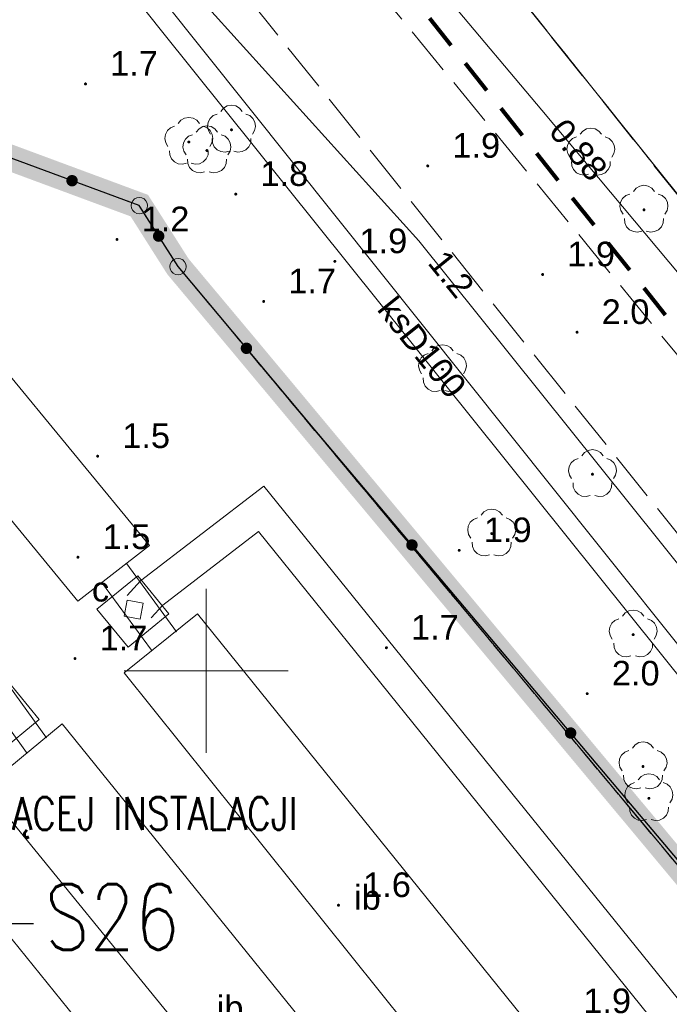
# Model space of a CAD drawing. Extents: x 5474185 to 5474933, y 5916077 to 5916824.
# Tile 225 of 256: x 5474594 to 5474614, y 5916440 to 5916470. Entities that reach past the tile are written whole.
import ezdxf
from ezdxf.enums import TextEntityAlignment as Align

# ---------------------------------------------------------------- set-up
doc = ezdxf.new("R2010")
doc.units = 0
for name, pattern in [('216-500', [2.5, 1.5, -1]), ('DASHDOT', [1, 0.5, -0.25, 0, -0.25]), ('PRZER1-1', [1, 0.5, -0.5]), ('PRZER3-1', [2, 1.5, -0.5]), ('PRZER3-2', [2.5, 1.5, -1])]:
    doc.linetypes.add(name, pattern=pattern)
for name, color, linetype in [('1-GRAN', 5, 'DASHDOT'), ('ks_Linie_odn', 2, 'CONTINUOUS'), ('ks_Opis_PZ_1', 2, 'CONTINUOUS'), ('w_Opis_PZ_2', 7, 'CONTINUOUS')]:
    doc.layers.add(name, color=color, linetype=linetype)
for name, color, linetype, lineweight in [('GEPPGD', 253, 'CONTINUOUS', 18), ('GESDZI', 253, 'CONTINUOUS', 18), ('GESJOB', 253, 'CONTINUOUS', 35), ('GESKKL', 253, 'CONTINUOUS', 18), ('GESUZY', 253, 'CONTINUOUS', 18), ('GSLKOG', 253, 'CONTINUOUS', 35), ('GSPRDL', 253, 'CONTINUOUS', 18), ('GSPWPN', 253, 'CONTINUOUS', 13), ('GSPWPN_O', 253, 'CONTINUOUS', 13), ('GSSIIN', 253, 'CONTINUOUS', 18), ('GSSIIN_O', 253, 'CONTINUOUS', 18), ('GSSKOA', 253, 'CONTINUOUS', 18), ('GULCPR', 254, 'CONTINUOUS', 18), ('GULGPR', 254, 'CONTINUOUS', 18), ('GULKPR', 7, 'CONTINUOUS', 18), ('GULKPR_O', 254, 'CONTINUOUS', 18), ('GULTPR', 254, 'CONTINUOUS', 18), ('GUPIWZ', 253, 'CONTINUOUS', 18), ('GUPIWZ_O', 253, 'CONTINUOUS', 18), ('GUPPRZ_O', 40, 'CONTINUOUS', 18), ('GUSIKP', 253, 'CONTINUOUS', 18), ('Ramka sekcyjna', 253, 'CONTINUOUS', 18), ('Sieć wodociągowa', 253, 'CONTINUOUS', 40)]:
    doc.layers.add(name, color=color, linetype=linetype, lineweight=lineweight)
doc.styles.add('Arial', font='arial.ttf')
doc.styles.get("Standard").update_dxf_attribs({"font": 'simplex.shx'})

msp = doc.modelspace()

# ---------------------------------------------------------------- hatches: boundary and pattern name
at = {"layer": 'GSLKOG'}
for points in [[(5474595.893709, 5916464.76576), (5474595.849168, 5916464.775913), (5474595.808772, 5916464.797249), (5474595.775275, 5916464.828313), (5474595.750958, 5916464.866988), (5474595.737481, 5916464.910639), (5474595.73576, 5916464.956291), (5474595.745913, 5916465.000832), (5474595.767249, 5916465.041228), (5474595.798313, 5916465.074725), (5474595.836988, 5916465.099042), (5474595.880639, 5916465.112519), (5474595.926291, 5916465.11424), (5474595.970832, 5916465.104087), (5474596.011228, 5916465.082751), (5474596.044725, 5916465.051687), (5474596.069042, 5916465.013012), (5474596.082519, 5916464.969361), (5474596.08424, 5916464.923709), (5474596.074087, 5916464.879168), (5474596.052751, 5916464.838772), (5474596.021687, 5916464.805275), (5474595.983012, 5916464.780958), (5474595.939361, 5916464.767481)], [(5474595.893709, 5916464.76576), (5474595.849168, 5916464.775913), (5474595.808772, 5916464.797249), (5474595.775275, 5916464.828313), (5474595.750958, 5916464.866988), (5474595.737481, 5916464.910639), (5474595.73576, 5916464.956291), (5474595.745913, 5916465.000832), (5474595.767249, 5916465.041228), (5474595.798313, 5916465.074725), (5474595.836988, 5916465.099042), (5474595.880639, 5916465.112519), (5474595.926291, 5916465.11424), (5474595.970832, 5916465.104087), (5474596.011228, 5916465.082751), (5474596.044725, 5916465.051687), (5474596.069042, 5916465.013012), (5474596.082519, 5916464.969361), (5474596.08424, 5916464.923709), (5474596.074087, 5916464.879168), (5474596.052751, 5916464.838772), (5474596.021687, 5916464.805275), (5474595.983012, 5916464.780958), (5474595.939361, 5916464.767481)], [(5474598.557302, 5916463.075153), (5474598.511799, 5916463.07922), (5474598.4689, 5916463.094927), (5474598.431527, 5916463.121201), (5474598.402229, 5916463.156253), (5474598.383, 5916463.197693), (5474598.375153, 5916463.242698), (5474598.37922, 5916463.288201), (5474598.394927, 5916463.3311), (5474598.421201, 5916463.368473), (5474598.456253, 5916463.397771), (5474598.497693, 5916463.417), (5474598.542698, 5916463.424847), (5474598.588201, 5916463.42078), (5474598.6311, 5916463.405073), (5474598.668473, 5916463.378799), (5474598.697771, 5916463.343747), (5474598.717, 5916463.302307), (5474598.724847, 5916463.257302), (5474598.72078, 5916463.211799), (5474598.705073, 5916463.1689), (5474598.678799, 5916463.131527), (5474598.643747, 5916463.102229), (5474598.602307, 5916463.083)], [(5474598.557302, 5916463.075153), (5474598.511799, 5916463.07922), (5474598.4689, 5916463.094927), (5474598.431527, 5916463.121201), (5474598.402229, 5916463.156253), (5474598.383, 5916463.197693), (5474598.375153, 5916463.242698), (5474598.37922, 5916463.288201), (5474598.394927, 5916463.3311), (5474598.421201, 5916463.368473), (5474598.456253, 5916463.397771), (5474598.497693, 5916463.417), (5474598.542698, 5916463.424847), (5474598.588201, 5916463.42078), (5474598.6311, 5916463.405073), (5474598.668473, 5916463.378799), (5474598.697771, 5916463.343747), (5474598.717, 5916463.302307), (5474598.724847, 5916463.257302), (5474598.72078, 5916463.211799), (5474598.705073, 5916463.1689), (5474598.678799, 5916463.131527), (5474598.643747, 5916463.102229), (5474598.602307, 5916463.083)], [(5474601.209569, 5916459.655681), (5474601.164978, 5916459.665616), (5474601.124477, 5916459.686752), (5474601.090827, 5916459.71765), (5474601.06632, 5916459.756205), (5474601.052628, 5916459.799789), (5474601.050681, 5916459.845431), (5474601.060616, 5916459.890022), (5474601.081752, 5916459.930523), (5474601.11265, 5916459.964173), (5474601.151205, 5916459.98868), (5474601.194789, 5916460.002372), (5474601.240431, 5916460.004319), (5474601.285022, 5916459.994384), (5474601.325523, 5916459.973248), (5474601.359173, 5916459.94235), (5474601.38368, 5916459.903795), (5474601.397372, 5916459.860211), (5474601.399319, 5916459.814569), (5474601.389384, 5916459.769978), (5474601.368248, 5916459.729477), (5474601.33735, 5916459.695827), (5474601.298795, 5916459.67132), (5474601.255211, 5916459.657628)], [(5474601.209569, 5916459.655681), (5474601.164978, 5916459.665616), (5474601.124477, 5916459.686752), (5474601.090827, 5916459.71765), (5474601.06632, 5916459.756205), (5474601.052628, 5916459.799789), (5474601.050681, 5916459.845431), (5474601.060616, 5916459.890022), (5474601.081752, 5916459.930523), (5474601.11265, 5916459.964173), (5474601.151205, 5916459.98868), (5474601.194789, 5916460.002372), (5474601.240431, 5916460.004319), (5474601.285022, 5916459.994384), (5474601.325523, 5916459.973248), (5474601.359173, 5916459.94235), (5474601.38368, 5916459.903795), (5474601.397372, 5916459.860211), (5474601.399319, 5916459.814569), (5474601.389384, 5916459.769978), (5474601.368248, 5916459.729477), (5474601.33735, 5916459.695827), (5474601.298795, 5916459.67132), (5474601.255211, 5916459.657628)], [(5474606.25413, 5916453.658194), (5474606.209503, 5916453.667965), (5474606.168924, 5916453.688952), (5474606.135161, 5916453.719726), (5474606.110513, 5916453.758191), (5474606.096661, 5916453.801725), (5474606.094547, 5916453.84736), (5474606.104317, 5916453.891987), (5474606.125305, 5916453.932565), (5474606.156079, 5916453.966328), (5474606.194544, 5916453.990976), (5474606.238077, 5916454.004828), (5474606.283712, 5916454.006943), (5474606.328339, 5916453.997172), (5474606.368918, 5916453.976185), (5474606.402681, 5916453.94541), (5474606.427329, 5916453.906946), (5474606.441181, 5916453.863412), (5474606.443295, 5916453.817777), (5474606.433525, 5916453.77315), (5474606.412537, 5916453.732572), (5474606.381763, 5916453.698808), (5474606.343298, 5916453.674161), (5474606.299765, 5916453.660308)], [(5474606.25413, 5916453.658194), (5474606.209503, 5916453.667965), (5474606.168924, 5916453.688952), (5474606.135161, 5916453.719726), (5474606.110513, 5916453.758191), (5474606.096661, 5916453.801725), (5474606.094547, 5916453.84736), (5474606.104317, 5916453.891987), (5474606.125305, 5916453.932565), (5474606.156079, 5916453.966328), (5474606.194544, 5916453.990976), (5474606.238077, 5916454.004828), (5474606.283712, 5916454.006943), (5474606.328339, 5916453.997172), (5474606.368918, 5916453.976185), (5474606.402681, 5916453.94541), (5474606.427329, 5916453.906946), (5474606.441181, 5916453.863412), (5474606.443295, 5916453.817777), (5474606.433525, 5916453.77315), (5474606.412537, 5916453.732572), (5474606.381763, 5916453.698808), (5474606.343298, 5916453.674161), (5474606.299765, 5916453.660308)], [(5474611.090209, 5916447.925626), (5474611.045582, 5916447.935396), (5474611.005003, 5916447.956384), (5474610.97124, 5916447.987158), (5474610.946592, 5916448.025623), (5474610.93274, 5916448.069156), (5474610.930626, 5916448.114791), (5474610.940396, 5916448.159418), (5474610.961384, 5916448.199997), (5474610.992158, 5916448.23376), (5474611.030623, 5916448.258408), (5474611.074156, 5916448.27226), (5474611.119791, 5916448.274374), (5474611.164418, 5916448.264604), (5474611.204997, 5916448.243616), (5474611.23876, 5916448.212842), (5474611.263408, 5916448.174377), (5474611.27726, 5916448.130844), (5474611.279374, 5916448.085209), (5474611.269604, 5916448.040582), (5474611.248616, 5916448.000003), (5474611.217842, 5916447.96624), (5474611.179377, 5916447.941592), (5474611.135844, 5916447.92774)], [(5474611.090209, 5916447.925626), (5474611.045582, 5916447.935396), (5474611.005003, 5916447.956384), (5474610.97124, 5916447.987158), (5474610.946592, 5916448.025623), (5474610.93274, 5916448.069156), (5474610.930626, 5916448.114791), (5474610.940396, 5916448.159418), (5474610.961384, 5916448.199997), (5474610.992158, 5916448.23376), (5474611.030623, 5916448.258408), (5474611.074156, 5916448.27226), (5474611.119791, 5916448.274374), (5474611.164418, 5916448.264604), (5474611.204997, 5916448.243616), (5474611.23876, 5916448.212842), (5474611.263408, 5916448.174377), (5474611.27726, 5916448.130844), (5474611.279374, 5916448.085209), (5474611.269604, 5916448.040582), (5474611.248616, 5916448.000003), (5474611.217842, 5916447.96624), (5474611.179377, 5916447.941592), (5474611.135844, 5916447.92774)]]:
    msp.add_hatch(color=256, dxfattribs=at).paths.add_polyline_path(points)
at = {"layer": 'GSPRDL'}
for points in [[(5474600.77, 5916466.445), (5474600.756094, 5916466.447202), (5474600.74355, 5916466.453594), (5474600.733594, 5916466.46355), (5474600.727202, 5916466.476094), (5474600.725, 5916466.49), (5474600.727202, 5916466.503906), (5474600.733594, 5916466.51645), (5474600.74355, 5916466.526406), (5474600.756094, 5916466.532798), (5474600.77, 5916466.535), (5474600.783906, 5916466.532798), (5474600.79645, 5916466.526406), (5474600.806406, 5916466.51645), (5474600.812798, 5916466.503906), (5474600.815, 5916466.49), (5474600.812798, 5916466.476094), (5474600.806406, 5916466.46355), (5474600.79645, 5916466.453594), (5474600.783906, 5916466.447202)], [(5474599.47, 5916466.075), (5474599.456094, 5916466.077202), (5474599.44355, 5916466.083594), (5474599.433594, 5916466.09355), (5474599.427202, 5916466.106094), (5474599.425, 5916466.12), (5474599.427202, 5916466.133906), (5474599.433594, 5916466.14645), (5474599.44355, 5916466.156406), (5474599.456094, 5916466.162798), (5474599.47, 5916466.165), (5474599.483906, 5916466.162798), (5474599.49645, 5916466.156406), (5474599.506406, 5916466.14645), (5474599.512798, 5916466.133906), (5474599.515, 5916466.12), (5474599.512798, 5916466.106094), (5474599.506406, 5916466.09355), (5474599.49645, 5916466.083594), (5474599.483906, 5916466.077202)], [(5474600.02, 5916465.815), (5474600.006094, 5916465.817202), (5474599.99355, 5916465.823594), (5474599.983594, 5916465.83355), (5474599.977202, 5916465.846094), (5474599.975, 5916465.86), (5474599.977202, 5916465.873906), (5474599.983594, 5916465.88645), (5474599.99355, 5916465.896406), (5474600.006094, 5916465.902798), (5474600.02, 5916465.905), (5474600.033906, 5916465.902798), (5474600.04645, 5916465.896406), (5474600.056406, 5916465.88645), (5474600.062798, 5916465.873906), (5474600.065, 5916465.86), (5474600.062798, 5916465.846094), (5474600.056406, 5916465.83355), (5474600.04645, 5916465.823594), (5474600.033906, 5916465.817202)], [(5474611.72, 5916465.745), (5474611.706094, 5916465.747202), (5474611.69355, 5916465.753594), (5474611.683594, 5916465.76355), (5474611.677202, 5916465.776094), (5474611.675, 5916465.79), (5474611.677202, 5916465.803906), (5474611.683594, 5916465.81645), (5474611.69355, 5916465.826406), (5474611.706094, 5916465.832798), (5474611.72, 5916465.835), (5474611.733906, 5916465.832798), (5474611.74645, 5916465.826406), (5474611.756406, 5916465.81645), (5474611.762798, 5916465.803906), (5474611.765, 5916465.79), (5474611.762798, 5916465.776094), (5474611.756406, 5916465.76355), (5474611.74645, 5916465.753594), (5474611.733906, 5916465.747202)], [(5474613.34, 5916464.005), (5474613.326094, 5916464.007202), (5474613.31355, 5916464.013594), (5474613.303594, 5916464.02355), (5474613.297202, 5916464.036094), (5474613.295, 5916464.05), (5474613.297202, 5916464.063906), (5474613.303594, 5916464.07645), (5474613.31355, 5916464.086406), (5474613.326094, 5916464.092798), (5474613.34, 5916464.095), (5474613.353906, 5916464.092798), (5474613.36645, 5916464.086406), (5474613.376406, 5916464.07645), (5474613.382798, 5916464.063906), (5474613.385, 5916464.05), (5474613.382798, 5916464.036094), (5474613.376406, 5916464.02355), (5474613.36645, 5916464.013594), (5474613.353906, 5916464.007202)], [(5474607.2, 5916459.145), (5474607.186094, 5916459.147202), (5474607.17355, 5916459.153594), (5474607.163594, 5916459.16355), (5474607.157202, 5916459.176094), (5474607.155, 5916459.19), (5474607.157202, 5916459.203906), (5474607.163594, 5916459.21645), (5474607.17355, 5916459.226406), (5474607.186094, 5916459.232798), (5474607.2, 5916459.235), (5474607.213906, 5916459.232798), (5474607.22645, 5916459.226406), (5474607.236406, 5916459.21645), (5474607.242798, 5916459.203906), (5474607.245, 5916459.19), (5474607.242798, 5916459.176094), (5474607.236406, 5916459.16355), (5474607.22645, 5916459.153594), (5474607.213906, 5916459.147202)], [(5474611.77, 5916455.945), (5474611.756094, 5916455.947202), (5474611.74355, 5916455.953594), (5474611.733594, 5916455.96355), (5474611.727202, 5916455.976094), (5474611.725, 5916455.99), (5474611.727202, 5916456.003906), (5474611.733594, 5916456.01645), (5474611.74355, 5916456.026406), (5474611.756094, 5916456.032798), (5474611.77, 5916456.035), (5474611.783906, 5916456.032798), (5474611.79645, 5916456.026406), (5474611.806406, 5916456.01645), (5474611.812798, 5916456.003906), (5474611.815, 5916455.99), (5474611.812798, 5916455.976094), (5474611.806406, 5916455.96355), (5474611.79645, 5916455.953594), (5474611.783906, 5916455.947202)], [(5474608.7, 5916454.135), (5474608.686094, 5916454.137202), (5474608.67355, 5916454.143594), (5474608.663594, 5916454.15355), (5474608.657202, 5916454.166094), (5474608.655, 5916454.18), (5474608.657202, 5916454.193906), (5474608.663594, 5916454.20645), (5474608.67355, 5916454.216406), (5474608.686094, 5916454.222798), (5474608.7, 5916454.225), (5474608.713906, 5916454.222798), (5474608.72645, 5916454.216406), (5474608.736406, 5916454.20645), (5474608.742798, 5916454.193906), (5474608.745, 5916454.18), (5474608.742798, 5916454.166094), (5474608.736406, 5916454.15355), (5474608.72645, 5916454.143594), (5474608.713906, 5916454.137202)], [(5474613.01, 5916451.055), (5474612.996094, 5916451.057202), (5474612.98355, 5916451.063594), (5474612.973594, 5916451.07355), (5474612.967202, 5916451.086094), (5474612.965, 5916451.1), (5474612.967202, 5916451.113906), (5474612.973594, 5916451.12645), (5474612.98355, 5916451.136406), (5474612.996094, 5916451.142798), (5474613.01, 5916451.145), (5474613.023906, 5916451.142798), (5474613.03645, 5916451.136406), (5474613.046406, 5916451.12645), (5474613.052798, 5916451.113906), (5474613.055, 5916451.1), (5474613.052798, 5916451.086094), (5474613.046406, 5916451.07355), (5474613.03645, 5916451.063594), (5474613.023906, 5916451.057202)], [(5474613.31, 5916447.035), (5474613.296094, 5916447.037202), (5474613.28355, 5916447.043594), (5474613.273594, 5916447.05355), (5474613.267202, 5916447.066094), (5474613.265, 5916447.08), (5474613.267202, 5916447.093906), (5474613.273594, 5916447.10645), (5474613.28355, 5916447.116406), (5474613.296094, 5916447.122798), (5474613.31, 5916447.125), (5474613.323906, 5916447.122798), (5474613.33645, 5916447.116406), (5474613.346406, 5916447.10645), (5474613.352798, 5916447.093906), (5474613.355, 5916447.08), (5474613.352798, 5916447.066094), (5474613.346406, 5916447.05355), (5474613.33645, 5916447.043594), (5474613.323906, 5916447.037202)], [(5474613.49, 5916446.065), (5474613.476094, 5916446.067202), (5474613.46355, 5916446.073594), (5474613.453594, 5916446.08355), (5474613.447202, 5916446.096094), (5474613.445, 5916446.11), (5474613.447202, 5916446.123906), (5474613.453594, 5916446.13645), (5474613.46355, 5916446.146406), (5474613.476094, 5916446.152798), (5474613.49, 5916446.155), (5474613.503906, 5916446.152798), (5474613.51645, 5916446.146406), (5474613.526406, 5916446.13645), (5474613.532798, 5916446.123906), (5474613.535, 5916446.11), (5474613.532798, 5916446.096094), (5474613.526406, 5916446.08355), (5474613.51645, 5916446.073594), (5474613.503906, 5916446.067202)]]:
    msp.add_hatch(color=256, dxfattribs=at).paths.add_polyline_path(points)
at = {"layer": 'GSPWPN'}
for points in [[(5474596.32, 5916467.845), (5474596.308353, 5916467.846533), (5474596.2975, 5916467.851029), (5474596.28818, 5916467.85818), (5474596.281029, 5916467.8675), (5474596.276533, 5916467.878353), (5474596.275, 5916467.89), (5474596.276533, 5916467.901647), (5474596.281029, 5916467.9125), (5474596.28818, 5916467.92182), (5474596.2975, 5916467.928971), (5474596.308353, 5916467.933467), (5474596.32, 5916467.935), (5474596.331647, 5916467.933467), (5474596.3425, 5916467.928971), (5474596.35182, 5916467.92182), (5474596.358971, 5916467.9125), (5474596.363467, 5916467.901647), (5474596.365, 5916467.89), (5474596.363467, 5916467.878353), (5474596.358971, 5916467.8675), (5474596.35182, 5916467.85818), (5474596.3425, 5916467.851029), (5474596.331647, 5916467.846533)], [(5474606.75, 5916465.345), (5474606.738353, 5916465.346533), (5474606.7275, 5916465.351029), (5474606.71818, 5916465.35818), (5474606.711029, 5916465.3675), (5474606.706533, 5916465.378353), (5474606.705, 5916465.39), (5474606.706533, 5916465.401647), (5474606.711029, 5916465.4125), (5474606.71818, 5916465.42182), (5474606.7275, 5916465.428971), (5474606.738353, 5916465.433467), (5474606.75, 5916465.435), (5474606.761647, 5916465.433467), (5474606.7725, 5916465.428971), (5474606.78182, 5916465.42182), (5474606.788971, 5916465.4125), (5474606.793467, 5916465.401647), (5474606.795, 5916465.39), (5474606.793467, 5916465.378353), (5474606.788971, 5916465.3675), (5474606.78182, 5916465.35818), (5474606.7725, 5916465.351029), (5474606.761647, 5916465.346533)], [(5474600.9, 5916464.485), (5474600.888353, 5916464.486533), (5474600.8775, 5916464.491029), (5474600.86818, 5916464.49818), (5474600.861029, 5916464.5075), (5474600.856533, 5916464.518353), (5474600.855, 5916464.53), (5474600.856533, 5916464.541647), (5474600.861029, 5916464.5525), (5474600.86818, 5916464.56182), (5474600.8775, 5916464.568971), (5474600.888353, 5916464.573467), (5474600.9, 5916464.575), (5474600.911647, 5916464.573467), (5474600.9225, 5916464.568971), (5474600.93182, 5916464.56182), (5474600.938971, 5916464.5525), (5474600.943467, 5916464.541647), (5474600.945, 5916464.53), (5474600.943467, 5916464.518353), (5474600.938971, 5916464.5075), (5474600.93182, 5916464.49818), (5474600.9225, 5916464.491029), (5474600.911647, 5916464.486533)], [(5474597.28, 5916463.105), (5474597.268353, 5916463.106533), (5474597.2575, 5916463.111029), (5474597.24818, 5916463.11818), (5474597.241029, 5916463.1275), (5474597.236533, 5916463.138353), (5474597.235, 5916463.15), (5474597.236533, 5916463.161647), (5474597.241029, 5916463.1725), (5474597.24818, 5916463.18182), (5474597.2575, 5916463.188971), (5474597.268353, 5916463.193467), (5474597.28, 5916463.195), (5474597.291647, 5916463.193467), (5474597.3025, 5916463.188971), (5474597.31182, 5916463.18182), (5474597.318971, 5916463.1725), (5474597.323467, 5916463.161647), (5474597.325, 5916463.15), (5474597.323467, 5916463.138353), (5474597.318971, 5916463.1275), (5474597.31182, 5916463.11818), (5474597.3025, 5916463.111029), (5474597.291647, 5916463.106533)], [(5474603.92, 5916462.435), (5474603.908353, 5916462.436533), (5474603.8975, 5916462.441029), (5474603.88818, 5916462.44818), (5474603.881029, 5916462.4575), (5474603.876533, 5916462.468353), (5474603.875, 5916462.48), (5474603.876533, 5916462.491647), (5474603.881029, 5916462.5025), (5474603.88818, 5916462.51182), (5474603.8975, 5916462.518971), (5474603.908353, 5916462.523467), (5474603.92, 5916462.525), (5474603.931647, 5916462.523467), (5474603.9425, 5916462.518971), (5474603.95182, 5916462.51182), (5474603.958971, 5916462.5025), (5474603.963467, 5916462.491647), (5474603.965, 5916462.48), (5474603.963467, 5916462.468353), (5474603.958971, 5916462.4575), (5474603.95182, 5916462.44818), (5474603.9425, 5916462.441029), (5474603.931647, 5916462.436533)], [(5474610.25, 5916462.035), (5474610.238353, 5916462.036533), (5474610.2275, 5916462.041029), (5474610.21818, 5916462.04818), (5474610.211029, 5916462.0575), (5474610.206533, 5916462.068353), (5474610.205, 5916462.08), (5474610.206533, 5916462.091647), (5474610.211029, 5916462.1025), (5474610.21818, 5916462.11182), (5474610.2275, 5916462.118971), (5474610.238353, 5916462.123467), (5474610.25, 5916462.125), (5474610.261647, 5916462.123467), (5474610.2725, 5916462.118971), (5474610.28182, 5916462.11182), (5474610.288971, 5916462.1025), (5474610.293467, 5916462.091647), (5474610.295, 5916462.08), (5474610.293467, 5916462.068353), (5474610.288971, 5916462.0575), (5474610.28182, 5916462.04818), (5474610.2725, 5916462.041029), (5474610.261647, 5916462.036533)], [(5474601.75, 5916461.215), (5474601.738353, 5916461.216533), (5474601.7275, 5916461.221029), (5474601.71818, 5916461.22818), (5474601.711029, 5916461.2375), (5474601.706533, 5916461.248353), (5474601.705, 5916461.26), (5474601.706533, 5916461.271647), (5474601.711029, 5916461.2825), (5474601.71818, 5916461.29182), (5474601.7275, 5916461.298971), (5474601.738353, 5916461.303467), (5474601.75, 5916461.305), (5474601.761647, 5916461.303467), (5474601.7725, 5916461.298971), (5474601.78182, 5916461.29182), (5474601.788971, 5916461.2825), (5474601.793467, 5916461.271647), (5474601.795, 5916461.26), (5474601.793467, 5916461.248353), (5474601.788971, 5916461.2375), (5474601.78182, 5916461.22818), (5474601.7725, 5916461.221029), (5474601.761647, 5916461.216533)], [(5474611.3, 5916460.275), (5474611.288353, 5916460.276533), (5474611.2775, 5916460.281029), (5474611.26818, 5916460.28818), (5474611.261029, 5916460.2975), (5474611.256533, 5916460.308353), (5474611.255, 5916460.32), (5474611.256533, 5916460.331647), (5474611.261029, 5916460.3425), (5474611.26818, 5916460.35182), (5474611.2775, 5916460.358971), (5474611.288353, 5916460.363467), (5474611.3, 5916460.365), (5474611.311647, 5916460.363467), (5474611.3225, 5916460.358971), (5474611.33182, 5916460.35182), (5474611.338971, 5916460.3425), (5474611.343467, 5916460.331647), (5474611.345, 5916460.32), (5474611.343467, 5916460.308353), (5474611.338971, 5916460.2975), (5474611.33182, 5916460.28818), (5474611.3225, 5916460.281029), (5474611.311647, 5916460.276533)], [(5474596.69, 5916456.495), (5474596.678353, 5916456.496533), (5474596.6675, 5916456.501029), (5474596.65818, 5916456.50818), (5474596.651029, 5916456.5175), (5474596.646533, 5916456.528353), (5474596.645, 5916456.54), (5474596.646533, 5916456.551647), (5474596.651029, 5916456.5625), (5474596.65818, 5916456.57182), (5474596.6675, 5916456.578971), (5474596.678353, 5916456.583467), (5474596.69, 5916456.585), (5474596.701647, 5916456.583467), (5474596.7125, 5916456.578971), (5474596.72182, 5916456.57182), (5474596.728971, 5916456.5625), (5474596.733467, 5916456.551647), (5474596.735, 5916456.54), (5474596.733467, 5916456.528353), (5474596.728971, 5916456.5175), (5474596.72182, 5916456.50818), (5474596.7125, 5916456.501029), (5474596.701647, 5916456.496533)], [(5474607.71, 5916453.625), (5474607.698353, 5916453.626533), (5474607.6875, 5916453.631029), (5474607.67818, 5916453.63818), (5474607.671029, 5916453.6475), (5474607.666533, 5916453.658353), (5474607.665, 5916453.67), (5474607.666533, 5916453.681647), (5474607.671029, 5916453.6925), (5474607.67818, 5916453.70182), (5474607.6875, 5916453.708971), (5474607.698353, 5916453.713467), (5474607.71, 5916453.715), (5474607.721647, 5916453.713467), (5474607.7325, 5916453.708971), (5474607.74182, 5916453.70182), (5474607.748971, 5916453.6925), (5474607.753467, 5916453.681647), (5474607.755, 5916453.67), (5474607.753467, 5916453.658353), (5474607.748971, 5916453.6475), (5474607.74182, 5916453.63818), (5474607.7325, 5916453.631029), (5474607.721647, 5916453.626533)], [(5474596.09, 5916453.415), (5474596.078353, 5916453.416533), (5474596.0675, 5916453.421029), (5474596.05818, 5916453.42818), (5474596.051029, 5916453.4375), (5474596.046533, 5916453.448353), (5474596.045, 5916453.46), (5474596.046533, 5916453.471647), (5474596.051029, 5916453.4825), (5474596.05818, 5916453.49182), (5474596.0675, 5916453.498971), (5474596.078353, 5916453.503467), (5474596.09, 5916453.505), (5474596.101647, 5916453.503467), (5474596.1125, 5916453.498971), (5474596.12182, 5916453.49182), (5474596.128971, 5916453.4825), (5474596.133467, 5916453.471647), (5474596.135, 5916453.46), (5474596.133467, 5916453.448353), (5474596.128971, 5916453.4375), (5474596.12182, 5916453.42818), (5474596.1125, 5916453.421029), (5474596.101647, 5916453.416533)], [(5474605.49, 5916450.655), (5474605.478353, 5916450.656533), (5474605.4675, 5916450.661029), (5474605.45818, 5916450.66818), (5474605.451029, 5916450.6775), (5474605.446533, 5916450.688353), (5474605.445, 5916450.7), (5474605.446533, 5916450.711647), (5474605.451029, 5916450.7225), (5474605.45818, 5916450.73182), (5474605.4675, 5916450.738971), (5474605.478353, 5916450.743467), (5474605.49, 5916450.745), (5474605.501647, 5916450.743467), (5474605.5125, 5916450.738971), (5474605.52182, 5916450.73182), (5474605.528971, 5916450.7225), (5474605.533467, 5916450.711647), (5474605.535, 5916450.7), (5474605.533467, 5916450.688353), (5474605.528971, 5916450.6775), (5474605.52182, 5916450.66818), (5474605.5125, 5916450.661029), (5474605.501647, 5916450.656533)], [(5474596, 5916450.325), (5474595.988353, 5916450.326533), (5474595.9775, 5916450.331029), (5474595.96818, 5916450.33818), (5474595.961029, 5916450.3475), (5474595.956533, 5916450.358353), (5474595.955, 5916450.37), (5474595.956533, 5916450.381647), (5474595.961029, 5916450.3925), (5474595.96818, 5916450.40182), (5474595.9775, 5916450.408971), (5474595.988353, 5916450.413467), (5474596, 5916450.415), (5474596.011647, 5916450.413467), (5474596.0225, 5916450.408971), (5474596.03182, 5916450.40182), (5474596.038971, 5916450.3925), (5474596.043467, 5916450.381647), (5474596.045, 5916450.37), (5474596.043467, 5916450.358353), (5474596.038971, 5916450.3475), (5474596.03182, 5916450.33818), (5474596.0225, 5916450.331029), (5474596.011647, 5916450.326533)], [(5474611.61, 5916449.255), (5474611.598353, 5916449.256533), (5474611.5875, 5916449.261029), (5474611.57818, 5916449.26818), (5474611.571029, 5916449.2775), (5474611.566533, 5916449.288353), (5474611.565, 5916449.3), (5474611.566533, 5916449.311647), (5474611.571029, 5916449.3225), (5474611.57818, 5916449.33182), (5474611.5875, 5916449.338971), (5474611.598353, 5916449.343467), (5474611.61, 5916449.345), (5474611.621647, 5916449.343467), (5474611.6325, 5916449.338971), (5474611.64182, 5916449.33182), (5474611.648971, 5916449.3225), (5474611.653467, 5916449.311647), (5474611.655, 5916449.3), (5474611.653467, 5916449.288353), (5474611.648971, 5916449.2775), (5474611.64182, 5916449.26818), (5474611.6325, 5916449.261029), (5474611.621647, 5916449.256533)], [(5474604.03, 5916442.805), (5474604.018353, 5916442.806533), (5474604.0075, 5916442.811029), (5474603.99818, 5916442.81818), (5474603.991029, 5916442.8275), (5474603.986533, 5916442.838353), (5474603.985, 5916442.85), (5474603.986533, 5916442.861647), (5474603.991029, 5916442.8725), (5474603.99818, 5916442.88182), (5474604.0075, 5916442.888971), (5474604.018353, 5916442.893467), (5474604.03, 5916442.895), (5474604.041647, 5916442.893467), (5474604.0525, 5916442.888971), (5474604.06182, 5916442.88182), (5474604.068971, 5916442.8725), (5474604.073467, 5916442.861647), (5474604.075, 5916442.85), (5474604.073467, 5916442.838353), (5474604.068971, 5916442.8275), (5474604.06182, 5916442.81818), (5474604.0525, 5916442.811029), (5474604.041647, 5916442.806533)]]:
    msp.add_hatch(color=256, dxfattribs=at).paths.add_polyline_path(points)

# ---------------------------------------------------------------- linework, layer by layer
at = {"layer": '1-GRAN', "ltscale": 5, "const_width": 0.8, "elevation": 10.18}
msp.add_lwpolyline([(5474735.59, 5916295.78), (5474731.225, 5916301.37), (5474726.86, 5916306.96), (5474725.77, 5916305.39), (5474703.58, 5916333.12), (5474701.74, 5916331.62), (5474677.44, 5916362.23), (5474676.63, 5916366.83), (5474671.32, 5916373.56), (5474670.75, 5916377.23), (5474668.45, 5916379.86), (5474653.79, 5916398.05), (5474650.99, 5916400.16), (5474640.015, 5916413.29), (5474601.225, 5916459.83), (5474599.14, 5916462.32), (5474597.96, 5916464.18), (5474593.86, 5916465.7), (5474587.49, 5916468.01), (5474584.84, 5916471.31), (5474583.4, 5916473.15), (5474572.445, 5916486.895), (5474461.94, 5916622.65)], dxfattribs=at)
at = {"layer": 'GEPPGD', "elevation": 10.24, "flags": 128}
for points in [[(5474597.96, 5916464.43), (5474598.037254, 5916464.417764), (5474598.106946, 5916464.382254), (5474598.162254, 5916464.326946), (5474598.197764, 5916464.257254), (5474598.21, 5916464.18), (5474598.197764, 5916464.102746), (5474598.162254, 5916464.033054), (5474598.106946, 5916463.977746), (5474598.037254, 5916463.942236), (5474597.96, 5916463.93), (5474597.882746, 5916463.942236), (5474597.813054, 5916463.977746), (5474597.757746, 5916464.033054), (5474597.722236, 5916464.102746), (5474597.71, 5916464.18), (5474597.722236, 5916464.257254), (5474597.757746, 5916464.326946), (5474597.813054, 5916464.382254), (5474597.882746, 5916464.417764), (5474597.96, 5916464.43)], [(5474599.14, 5916462.57), (5474599.217254, 5916462.557764), (5474599.286946, 5916462.522254), (5474599.342254, 5916462.466946), (5474599.377764, 5916462.397254), (5474599.39, 5916462.32), (5474599.377764, 5916462.242746), (5474599.342254, 5916462.173054), (5474599.286946, 5916462.117746), (5474599.217254, 5916462.082236), (5474599.14, 5916462.07), (5474599.062746, 5916462.082236), (5474598.993054, 5916462.117746), (5474598.937746, 5916462.173054), (5474598.902236, 5916462.242746), (5474598.89, 5916462.32), (5474598.902236, 5916462.397254), (5474598.937746, 5916462.466946), (5474598.993054, 5916462.522254), (5474599.062746, 5916462.557764), (5474599.14, 5916462.57)]]:
    msp.add_lwpolyline(points, close=True, dxfattribs=at)
at = {"layer": 'GESDZI', "linetype": 'Continuous', "lineweight": 13}
for p, q in [((5474594.48, 5916489.42, 10.22), (5474664.51, 5916401.72, 10.22)), ((5474664.51, 5916401.72, 10.22), (5474594.48, 5916489.42, 10.22)), ((5474597.96, 5916464.18, 10.22), (5474593.86, 5916465.7, 10.22)), ((5474593.86, 5916465.7, 10.22), (5474597.96, 5916464.18, 10.22)), ((5474599.14, 5916462.32, 10.22), (5474597.96, 5916464.18, 10.22)), ((5474597.96, 5916464.18, 10.22), (5474599.14, 5916462.32, 10.22)), ((5474650.99, 5916400.16, 10.22), (5474599.14, 5916462.32, 10.22)), ((5474599.14, 5916462.32, 10.22), (5474650.99, 5916400.16, 10.22))]:
    msp.add_line(p, q, dxfattribs=at)
at = {"layer": 'GESJOB', "linetype": 'PRZER3-2', "lineweight": 30}
msp.add_line((5474664.51, 5916401.72, 10.22), (5474594.48, 5916489.42, 10.22), dxfattribs=at)
msp.add_line((5474664.51, 5916401.72, 10.22), (5474594.48, 5916489.42, 10.22), dxfattribs=at)
at = {"layer": 'GESKKL', "linetype": 'PRZER3-1', "lineweight": 13}
msp.add_line((5474594.48, 5916489.42, 10.06), (5474664.51, 5916401.72, 10.06), dxfattribs=at)
at = {"layer": 'GESUZY', "linetype": 'PRZER1-1', "lineweight": 13}
for p, q in [((5474664.51, 5916401.72, 10.08), (5474594.48, 5916489.42, 10.08)), ((5474594.48, 5916489.42, 10.08), (5474664.51, 5916401.72, 10.08)), ((5474597.96, 5916464.18, 10.08), (5474593.86, 5916465.7, 10.08)), ((5474593.86, 5916465.7, 10.08), (5474597.96, 5916464.18, 10.08)), ((5474599.14, 5916462.32, 10.08), (5474597.96, 5916464.18, 10.08)), ((5474597.96, 5916464.18, 10.08), (5474599.14, 5916462.32, 10.08)), ((5474650.99, 5916400.16, 10.08), (5474599.14, 5916462.32, 10.08)), ((5474599.14, 5916462.32, 10.08), (5474650.99, 5916400.16, 10.08))]:
    msp.add_line(p, q, dxfattribs=at)
at = {"layer": 'GSLKOG', "linetype": 'Continuous', "lineweight": 30}
for p, q in [((5474597.96, 5916464.18, 10.18), (5474593.86, 5916465.7, 10.18)), ((5474599.14, 5916462.32, 10.18), (5474597.96, 5916464.18, 10.18)), ((5474603.31, 5916457.34, 10.18), (5474599.14, 5916462.32, 10.18)), ((5474618.9, 5916438.86, 10.18), (5474603.31, 5916457.34, 10.18))]:
    msp.add_line(p, q, dxfattribs=at)
at = {"layer": 'GSPRDL', "elevation": 10.12, "flags": 128}
for points in [[(5474600.445723, 5916467.053333), (5474600.529447, 5916467.152679), (5474600.642044, 5916467.217494), (5474600.77, 5916467.24), (5474600.897956, 5916467.217494), (5474601.010553, 5916467.152679), (5474601.094277, 5916467.053333)], [(5474600.134031, 5916466.355674), (5474600.06542, 5916466.465999), (5474600.038571, 5916466.593115), (5474600.056708, 5916466.721763), (5474600.117652, 5916466.836501), (5474600.21409, 5916466.923559), (5474600.334445, 5916466.972485)], [(5474601.205555, 5916466.972485), (5474601.32591, 5916466.923559), (5474601.422348, 5916466.836501), (5474601.483292, 5916466.721763), (5474601.501429, 5916466.593115), (5474601.47458, 5916466.465999), (5474601.405969, 5916466.355674)], [(5474599.145723, 5916466.683333), (5474599.229447, 5916466.782679), (5474599.342044, 5916466.847494), (5474599.47, 5916466.87), (5474599.597956, 5916466.847494), (5474599.710553, 5916466.782679), (5474599.794277, 5916466.683333)], [(5474598.834031, 5916465.985674), (5474598.76542, 5916466.095999), (5474598.738571, 5916466.223115), (5474598.756708, 5916466.351763), (5474598.817652, 5916466.466501), (5474598.91409, 5916466.553559), (5474599.034445, 5916466.602485)], [(5474599.384031, 5916465.725674), (5474599.31542, 5916465.835999), (5474599.288571, 5916465.963115), (5474599.306708, 5916466.091763), (5474599.367652, 5916466.206501), (5474599.46409, 5916466.293559), (5474599.584445, 5916466.342485)], [(5474599.695723, 5916466.423333), (5474599.779447, 5916466.522679), (5474599.892044, 5916466.587494), (5474600.02, 5916466.61), (5474600.147956, 5916466.587494), (5474600.260553, 5916466.522679), (5474600.344277, 5916466.423333)], [(5474599.905555, 5916466.602485), (5474600.02591, 5916466.553559), (5474600.122348, 5916466.466501), (5474600.183292, 5916466.351763), (5474600.201429, 5916466.223115), (5474600.17458, 5916466.095999), (5474600.105969, 5916465.985674)], [(5474600.455555, 5916466.342485), (5474600.57591, 5916466.293559), (5474600.672348, 5916466.206501), (5474600.733292, 5916466.091763), (5474600.751429, 5916465.963115), (5474600.72458, 5916465.835999), (5474600.655969, 5916465.725674)], [(5474611.395723, 5916466.353333), (5474611.479447, 5916466.452679), (5474611.592044, 5916466.517494), (5474611.72, 5916466.54), (5474611.847956, 5916466.517494), (5474611.960553, 5916466.452679), (5474612.044277, 5916466.353333)], [(5474600.701227, 5916465.843649), (5474600.575099, 5916465.812488), (5474600.445908, 5916465.826234), (5474600.329161, 5916465.883237), (5474600.238871, 5916465.976655), (5474600.185875, 5916466.095275), (5474600.176535, 5916466.224859)], [(5474601.363465, 5916466.224859), (5474601.354125, 5916466.095275), (5474601.301129, 5916465.976655), (5474601.210839, 5916465.883237), (5474601.094092, 5916465.826234), (5474600.964901, 5916465.812488), (5474600.838773, 5916465.843649)], [(5474611.084031, 5916465.655674), (5474611.01542, 5916465.765999), (5474610.988571, 5916465.893115), (5474611.006708, 5916466.021763), (5474611.067652, 5916466.136501), (5474611.16409, 5916466.223559), (5474611.284445, 5916466.272485)], [(5474612.155555, 5916466.272485), (5474612.27591, 5916466.223559), (5474612.372348, 5916466.136501), (5474612.433292, 5916466.021763), (5474612.451429, 5916465.893115), (5474612.42458, 5916465.765999), (5474612.355969, 5916465.655674)], [(5474599.401227, 5916465.473649), (5474599.275099, 5916465.442488), (5474599.145908, 5916465.456234), (5474599.029161, 5916465.513237), (5474598.938871, 5916465.606655), (5474598.885875, 5916465.725275), (5474598.876535, 5916465.854859)], [(5474600.063465, 5916465.854859), (5474600.054125, 5916465.725275), (5474600.001129, 5916465.606655), (5474599.910839, 5916465.513237), (5474599.794092, 5916465.456234), (5474599.664901, 5916465.442488), (5474599.538773, 5916465.473649)], [(5474599.951227, 5916465.213649), (5474599.825099, 5916465.182488), (5474599.695908, 5916465.196234), (5474599.579161, 5916465.253237), (5474599.488871, 5916465.346655), (5474599.435875, 5916465.465275), (5474599.426535, 5916465.594859)], [(5474600.613465, 5916465.594859), (5474600.604125, 5916465.465275), (5474600.551129, 5916465.346655), (5474600.460839, 5916465.253237), (5474600.344092, 5916465.196234), (5474600.214901, 5916465.182488), (5474600.088773, 5916465.213649)], [(5474611.651227, 5916465.143649), (5474611.525099, 5916465.112488), (5474611.395908, 5916465.126234), (5474611.279161, 5916465.183237), (5474611.188871, 5916465.276655), (5474611.135875, 5916465.395275), (5474611.126535, 5916465.524859)], [(5474612.313465, 5916465.524859), (5474612.304125, 5916465.395275), (5474612.251129, 5916465.276655), (5474612.160839, 5916465.183237), (5474612.044092, 5916465.126234), (5474611.914901, 5916465.112488), (5474611.788773, 5916465.143649)], [(5474612.704031, 5916463.915674), (5474612.63542, 5916464.025999), (5474612.608571, 5916464.153115), (5474612.626708, 5916464.281763), (5474612.687652, 5916464.396501), (5474612.78409, 5916464.483559), (5474612.904445, 5916464.532485)], [(5474613.015723, 5916464.613333), (5474613.099447, 5916464.712679), (5474613.212044, 5916464.777494), (5474613.34, 5916464.8), (5474613.467956, 5916464.777494), (5474613.580553, 5916464.712679), (5474613.664277, 5916464.613333)], [(5474613.775555, 5916464.532485), (5474613.89591, 5916464.483559), (5474613.992348, 5916464.396501), (5474614.053292, 5916464.281763), (5474614.071429, 5916464.153115), (5474614.04458, 5916464.025999), (5474613.975969, 5916463.915674)], [(5474613.271227, 5916463.403649), (5474613.145099, 5916463.372488), (5474613.015908, 5916463.386234), (5474612.899161, 5916463.443237), (5474612.808871, 5916463.536655), (5474612.755875, 5916463.655275), (5474612.746535, 5916463.784859)], [(5474613.933465, 5916463.784859), (5474613.924125, 5916463.655275), (5474613.871129, 5916463.536655), (5474613.780839, 5916463.443237), (5474613.664092, 5916463.386234), (5474613.534901, 5916463.372488), (5474613.408773, 5916463.403649)], [(5474606.875723, 5916459.753333), (5474606.959447, 5916459.852679), (5474607.072044, 5916459.917494), (5474607.2, 5916459.94), (5474607.327956, 5916459.917494), (5474607.440553, 5916459.852679), (5474607.524277, 5916459.753333)], [(5474606.564031, 5916459.055674), (5474606.49542, 5916459.165999), (5474606.468571, 5916459.293115), (5474606.486708, 5916459.421763), (5474606.547652, 5916459.536501), (5474606.64409, 5916459.623559), (5474606.764445, 5916459.672485)], [(5474607.635555, 5916459.672485), (5474607.75591, 5916459.623559), (5474607.852348, 5916459.536501), (5474607.913292, 5916459.421763), (5474607.931429, 5916459.293115), (5474607.90458, 5916459.165999), (5474607.835969, 5916459.055674)], [(5474607.131227, 5916458.543649), (5474607.005099, 5916458.512488), (5474606.875908, 5916458.526234), (5474606.759161, 5916458.583237), (5474606.668871, 5916458.676655), (5474606.615875, 5916458.795275), (5474606.606535, 5916458.924859)], [(5474607.793465, 5916458.924859), (5474607.784125, 5916458.795275), (5474607.731129, 5916458.676655), (5474607.640839, 5916458.583237), (5474607.524092, 5916458.526234), (5474607.394901, 5916458.512488), (5474607.268773, 5916458.543649)], [(5474611.445723, 5916456.553333), (5474611.529447, 5916456.652679), (5474611.642044, 5916456.717494), (5474611.77, 5916456.74), (5474611.897956, 5916456.717494), (5474612.010553, 5916456.652679), (5474612.094277, 5916456.553333)], [(5474611.134031, 5916455.855674), (5474611.06542, 5916455.965999), (5474611.038571, 5916456.093115), (5474611.056708, 5916456.221763), (5474611.117652, 5916456.336501), (5474611.21409, 5916456.423559), (5474611.334445, 5916456.472485)], [(5474612.205555, 5916456.472485), (5474612.32591, 5916456.423559), (5474612.422348, 5916456.336501), (5474612.483292, 5916456.221763), (5474612.501429, 5916456.093115), (5474612.47458, 5916455.965999), (5474612.405969, 5916455.855674)], [(5474611.701227, 5916455.343649), (5474611.575099, 5916455.312488), (5474611.445908, 5916455.326234), (5474611.329161, 5916455.383237), (5474611.238871, 5916455.476655), (5474611.185875, 5916455.595275), (5474611.176535, 5916455.724859)], [(5474612.363465, 5916455.724859), (5474612.354125, 5916455.595275), (5474612.301129, 5916455.476655), (5474612.210839, 5916455.383237), (5474612.094092, 5916455.326234), (5474611.964901, 5916455.312488), (5474611.838773, 5916455.343649)], [(5474608.375723, 5916454.743333), (5474608.459447, 5916454.842679), (5474608.572044, 5916454.907494), (5474608.7, 5916454.93), (5474608.827956, 5916454.907494), (5474608.940553, 5916454.842679), (5474609.024277, 5916454.743333)], [(5474608.064031, 5916454.045674), (5474607.99542, 5916454.155999), (5474607.968571, 5916454.283115), (5474607.986708, 5916454.411763), (5474608.047652, 5916454.526501), (5474608.14409, 5916454.613559), (5474608.264445, 5916454.662485)], [(5474609.135555, 5916454.662485), (5474609.25591, 5916454.613559), (5474609.352348, 5916454.526501), (5474609.413292, 5916454.411763), (5474609.431429, 5916454.283115), (5474609.40458, 5916454.155999), (5474609.335969, 5916454.045674)], [(5474608.631227, 5916453.533649), (5474608.505099, 5916453.502488), (5474608.375908, 5916453.516234), (5474608.259161, 5916453.573237), (5474608.168871, 5916453.666655), (5474608.115875, 5916453.785275), (5474608.106535, 5916453.914859)], [(5474609.293465, 5916453.914859), (5474609.284125, 5916453.785275), (5474609.231129, 5916453.666655), (5474609.140839, 5916453.573237), (5474609.024092, 5916453.516234), (5474608.894901, 5916453.502488), (5474608.768773, 5916453.533649)], [(5474612.685723, 5916451.663333), (5474612.769447, 5916451.762679), (5474612.882044, 5916451.827494), (5474613.01, 5916451.85), (5474613.137956, 5916451.827494), (5474613.250553, 5916451.762679), (5474613.334277, 5916451.663333)], [(5474612.374031, 5916450.965674), (5474612.30542, 5916451.075999), (5474612.278571, 5916451.203115), (5474612.296708, 5916451.331763), (5474612.357652, 5916451.446501), (5474612.45409, 5916451.533559), (5474612.574445, 5916451.582485)], [(5474613.445555, 5916451.582485), (5474613.56591, 5916451.533559), (5474613.662348, 5916451.446501), (5474613.723292, 5916451.331763), (5474613.741429, 5916451.203115), (5474613.71458, 5916451.075999), (5474613.645969, 5916450.965674)], [(5474612.941227, 5916450.453649), (5474612.815099, 5916450.422488), (5474612.685908, 5916450.436234), (5474612.569161, 5916450.493237), (5474612.478871, 5916450.586655), (5474612.425875, 5916450.705275), (5474612.416535, 5916450.834859)], [(5474613.603465, 5916450.834859), (5474613.594125, 5916450.705275), (5474613.541129, 5916450.586655), (5474613.450839, 5916450.493237), (5474613.334092, 5916450.436234), (5474613.204901, 5916450.422488), (5474613.078773, 5916450.453649)], [(5474612.985723, 5916447.643333), (5474613.069447, 5916447.742679), (5474613.182044, 5916447.807494), (5474613.31, 5916447.83), (5474613.437956, 5916447.807494), (5474613.550553, 5916447.742679), (5474613.634277, 5916447.643333)], [(5474612.674031, 5916446.945674), (5474612.60542, 5916447.055999), (5474612.578571, 5916447.183115), (5474612.596708, 5916447.311763), (5474612.657652, 5916447.426501), (5474612.75409, 5916447.513559), (5474612.874445, 5916447.562485)], [(5474613.745555, 5916447.562485), (5474613.86591, 5916447.513559), (5474613.962348, 5916447.426501), (5474614.023292, 5916447.311763), (5474614.041429, 5916447.183115), (5474614.01458, 5916447.055999), (5474613.945969, 5916446.945674)], [(5474613.241227, 5916446.433649), (5474613.115099, 5916446.402488), (5474612.985908, 5916446.416234), (5474612.869161, 5916446.473237), (5474612.778871, 5916446.566655), (5474612.725875, 5916446.685275), (5474612.716535, 5916446.814859)], [(5474613.165723, 5916446.673333), (5474613.249447, 5916446.772679), (5474613.362044, 5916446.837494), (5474613.49, 5916446.86), (5474613.617956, 5916446.837494), (5474613.730553, 5916446.772679), (5474613.814277, 5916446.673333)], [(5474613.903465, 5916446.814859), (5474613.894125, 5916446.685275), (5474613.841129, 5916446.566655), (5474613.750839, 5916446.473237), (5474613.634092, 5916446.416234), (5474613.504901, 5916446.402488), (5474613.378773, 5916446.433649)], [(5474612.854031, 5916445.975674), (5474612.78542, 5916446.085999), (5474612.758571, 5916446.213115), (5474612.776708, 5916446.341763), (5474612.837652, 5916446.456501), (5474612.93409, 5916446.543559), (5474613.054445, 5916446.592485)], [(5474613.925555, 5916446.592485), (5474614.04591, 5916446.543559), (5474614.142348, 5916446.456501), (5474614.203292, 5916446.341763), (5474614.221429, 5916446.213115), (5474614.19458, 5916446.085999), (5474614.125969, 5916445.975674)], [(5474613.421227, 5916445.463649), (5474613.295099, 5916445.432488), (5474613.165908, 5916445.446234), (5474613.049161, 5916445.503237), (5474612.958871, 5916445.596655), (5474612.905875, 5916445.715275), (5474612.896535, 5916445.844859)], [(5474614.083465, 5916445.844859), (5474614.074125, 5916445.715275), (5474614.021129, 5916445.596655), (5474613.930839, 5916445.503237), (5474613.814092, 5916445.446234), (5474613.684901, 5916445.432488), (5474613.558773, 5916445.463649)]]:
    msp.add_lwpolyline(points, dxfattribs=at)
at = {"layer": 'GSSIIN', "linetype": 'Continuous', "lineweight": 13}
for p, q in [((5474598.27, 5916453.82, 10.18), (5474585.28, 5916469.6, 10.18)), ((5474583.15, 5916467.84, 10.18), (5474596.09, 5916452.12, 10.18)), ((5474596.09, 5916452.12, 10.18), (5474598.27, 5916453.82, 10.18)), ((5474597.5, 5916449.94, 10.18), (5474599.73, 5916451.73, 10.18)), ((5474599.73, 5916451.73, 10.18), (5474612.32, 5916436.14, 10.18)), ((5474610.04, 5916434.3, 10.18), (5474597.5, 5916449.94, 10.18)), ((5474593.24, 5916446.42, 10.18), (5474595.61, 5916448.38, 10.18)), ((5474595.61, 5916448.38, 10.18), (5474608.22, 5916432.77, 10.18)), ((5474605.91, 5916430.88, 10.18), (5474593.24, 5916446.42, 10.18)), ((5474604.13, 5916429.4, 10.18), (5474591.45, 5916445.05, 10.18))]:
    msp.add_line(p, q, dxfattribs=at)
at = {"layer": 'GSSKOA', "linetype": 'PRZER3-1', "lineweight": 13}
for p, q in [((5474633.88, 5916435.86, 10.18), (5474603.65, 5916472.67, 10.18)), ((5474601.24, 5916470.55, 10.18), (5474631.89, 5916432.31, 10.18))]:
    msp.add_line(p, q, dxfattribs=at)
at = {"layer": 'GULCPR', "linetype": 'Continuous', "lineweight": 13}
for p, q in [((5474598, 5916452.74, 10.14), (5474601.75, 5916455.63, 10.14)), ((5474601.75, 5916455.63, 10.14), (5474616.52, 5916437.33, 10.14)), ((5474598.68, 5916452, 10.14), (5474601.59, 5916454.24, 10.14)), ((5474601.59, 5916454.24, 10.14), (5474615.74, 5916436.7, 10.14)), ((5474597.59, 5916452.29, 10.14), (5474598, 5916452.74, 10.14)), ((5474598.32, 5916451.61, 10.14), (5474598.68, 5916452, 10.14))]:
    msp.add_line(p, q, dxfattribs=at)
at = {"layer": 'GULCPR', "linetype": 'Continuous', "lineweight": 18, "elevation": 10.14, "flags": 128}
for points in [[(5474597.58, 5916453.26), (5474599.09, 5916451.19)], [(5474596.81, 5916452.7), (5474598.33, 5916450.63)], [(5474593.56, 5916450.13), (5474595.13, 5916447.95)], [(5474592.95, 5916449.69), (5474594.52, 5916447.51)]]:
    msp.add_lwpolyline(points, dxfattribs=at)
at = {"layer": 'GULGPR', "linetype": 'Continuous', "lineweight": 13}
for p, q in [((5474610.23, 5916467.09, 10.14), (5474601.39, 5916477.6, 10.14)), ((5474621.14, 5916454.03, 10.14), (5474610.23, 5916467.09, 10.14))]:
    msp.add_line(p, q, dxfattribs=at)
at = {"layer": 'GULKPR', "linetype": 'Continuous', "lineweight": 13}
for p, q in [((5474581.16, 5916491.43, 10.14), (5474598.64, 5916469.51, 10.14)), ((5474594.5, 5916475.7, 10.14), (5474611.9, 5916453.89, 10.14)), ((5474598.64, 5916469.51, 10.14), (5474620.91, 5916441.7, 10.14)), ((5474611.9, 5916453.89, 10.14), (5474621.31, 5916442.11, 10.14))]:
    msp.add_line(p, q, dxfattribs=at)
at = {"layer": 'GULTPR', "linetype": 'Continuous', "lineweight": 13}
for p, q in [((5474598.47, 5916471.97, 10.14), (5474606.48, 5916463.11, 10.14)), ((5474606.48, 5916463.11, 10.14), (5474616.01, 5916451.2, 10.14))]:
    msp.add_line(p, q, dxfattribs=at)
at = {"layer": 'GUPIWZ'}
msp.add_3dface([(5474597.497621, 5916451.661217, 10.18), (5474597.988783, 5916451.567621, 10.18), (5474598.082379, 5916452.058783, 10.18), (5474597.591217, 5916452.152379, 10.18)], dxfattribs=at)
at = {"layer": 'GUSIKP', "linetype": 'Continuous', "lineweight": 13}
for p, q in [((5474596.67, 5916451.88, 10.14), (5474597.91, 5916452.89, 10.14)), ((5474597.91, 5916452.89, 10.14), (5474598.86, 5916451.73, 10.14)), ((5474597.62, 5916450.72, 10.14), (5474596.67, 5916451.88, 10.14)), ((5474598.86, 5916451.73, 10.14), (5474597.62, 5916450.72, 10.14)), ((5474593.96, 5916449.67, 10.14), (5474594.91, 5916448.51, 10.14)), ((5474594.91, 5916448.51, 10.14), (5474593.67, 5916447.5, 10.14))]:
    msp.add_line(p, q, dxfattribs=at)
at = {"layer": 'ks_Linie_odn'}
msp.add_lwpolyline([(5474588.11, 5916441.81), (5474591.6775, 5916442.2924), (5474594.7375, 5916442.2924)], dxfattribs=at)
at = {"layer": 'Ramka sekcyjna', "linetype": 'Continuous', "lineweight": 18, "elevation": 100, "flags": 128}
for points in [[(5474600, 5916447.5), (5474600, 5916452.5)], [(5474602.5, 5916450), (5474597.5, 5916450)]]:
    msp.add_lwpolyline(points, dxfattribs=at)
at = {"layer": 'Sieć wodociągowa', "linetype": '216-500', "lineweight": 80, "ltscale": 0.7, "flags": 128}
msp.add_lwpolyline([(5474639.869806, 5916212.126617), (5474591.959812, 5916281.625874), (5474551.712383, 5916254.056825), (5474329.196562, 5916529.052215), (5474464.624498, 5916643.592803), (5474589.816575, 5916486.173867), (5474604.985748, 5916472.173823), (5474772.523912, 5916261.364361), (5474653.387527, 5916193.483494), (5474639.869806, 5916212.126617)], close=True, dxfattribs=at)

# ---------------------------------------------------------------- texts
at = {"layer": 'GSPWPN_O', "linetype": 'Continuous', "lineweight": 0, "style": 'Arial'}
for s, p in [('1.7', (5474597.07, 5916468.14, 10.8)), ('1.9', (5474607.5, 5916465.64, 10.8)), ('1.8', (5474601.65, 5916464.78, 10.8)), ('1.2', (5474598.03, 5916463.4, 10.8)), ('1.9', (5474604.67, 5916462.73, 10.8)), ('1.9', (5474611, 5916462.33, 10.8)), ('1.7', (5474602.5, 5916461.51, 10.8)), ('2.0', (5474612.05, 5916460.57, 10.8)), ('1.5', (5474597.44, 5916456.79, 10.8)), ('1.9', (5474608.46, 5916453.92, 10.8)), ('1.5', (5474596.84, 5916453.71, 10.8)), ('1.7', (5474606.24, 5916450.95, 10.8)), ('1.7', (5474596.75, 5916450.62, 10.8)), ('2.0', (5474612.36, 5916449.55, 10.8)), ('1.6', (5474604.78, 5916443.1, 10.8)), ('1.9', (5474611.49, 5916439.56, 10.8))]:
    msp.add_text(s, height=0.75, dxfattribs=at).set_placement(p)
at = {"layer": 'GSSIIN_O', "linetype": 'Continuous', "lineweight": 0, "style": 'Arial'}
for p in [(5474604.91, 5916442.713456, 10.8), (5474600.73, 5916439.344166, 10.8)]:
    msp.add_text('ib', height=0.75, dxfattribs=at).set_placement(p, align=Align.CENTER)
at = {"layer": 'GULKPR_O', "linetype": 'Continuous', "lineweight": 0, "style": 'Arial'}
msp.add_text('ksD100', height=0.75, rotation=308.698261, dxfattribs=at).set_placement((5474606.288069, 5916459.622986, 10.8), align=Align.CENTER)
at = {"layer": 'GUPIWZ_O', "linetype": 'Continuous', "lineweight": 0, "style": 'Arial'}
msp.add_text('c', height=0.75, dxfattribs=at).set_placement((5474597.04, 5916452.11, 10.8), align=Align.RIGHT)
at = {"layer": 'GUPPRZ_O', "linetype": 'Continuous', "lineweight": 0, "style": 'Arial'}
for s, rotation, p in [('0.88', 309.874543, (5474610.402044, 5916466.426285, 10.8)), ('1.2', 308.89994, (5474606.719843, 5916462.42563, 10.8))]:
    msp.add_text(s, height=0.75, rotation=rotation, dxfattribs=at).set_placement(p)
at = {"layer": 'ks_Opis_PZ_1', "width": 0.8}
msp.add_text('S26', height=2, dxfattribs=at).set_placement((5474595.0775, 5916441.4924))
at = {"layer": 'w_Opis_PZ_2', "width": 0.8}
msp.add_text('PRZEPIĘCIE ISTNIEJĄCEJ INSTALACJI', height=1, dxfattribs=at).set_placement((5474583.727955, 5916445.146539, 10.76))

doc.saveas('drawing.dxf')
